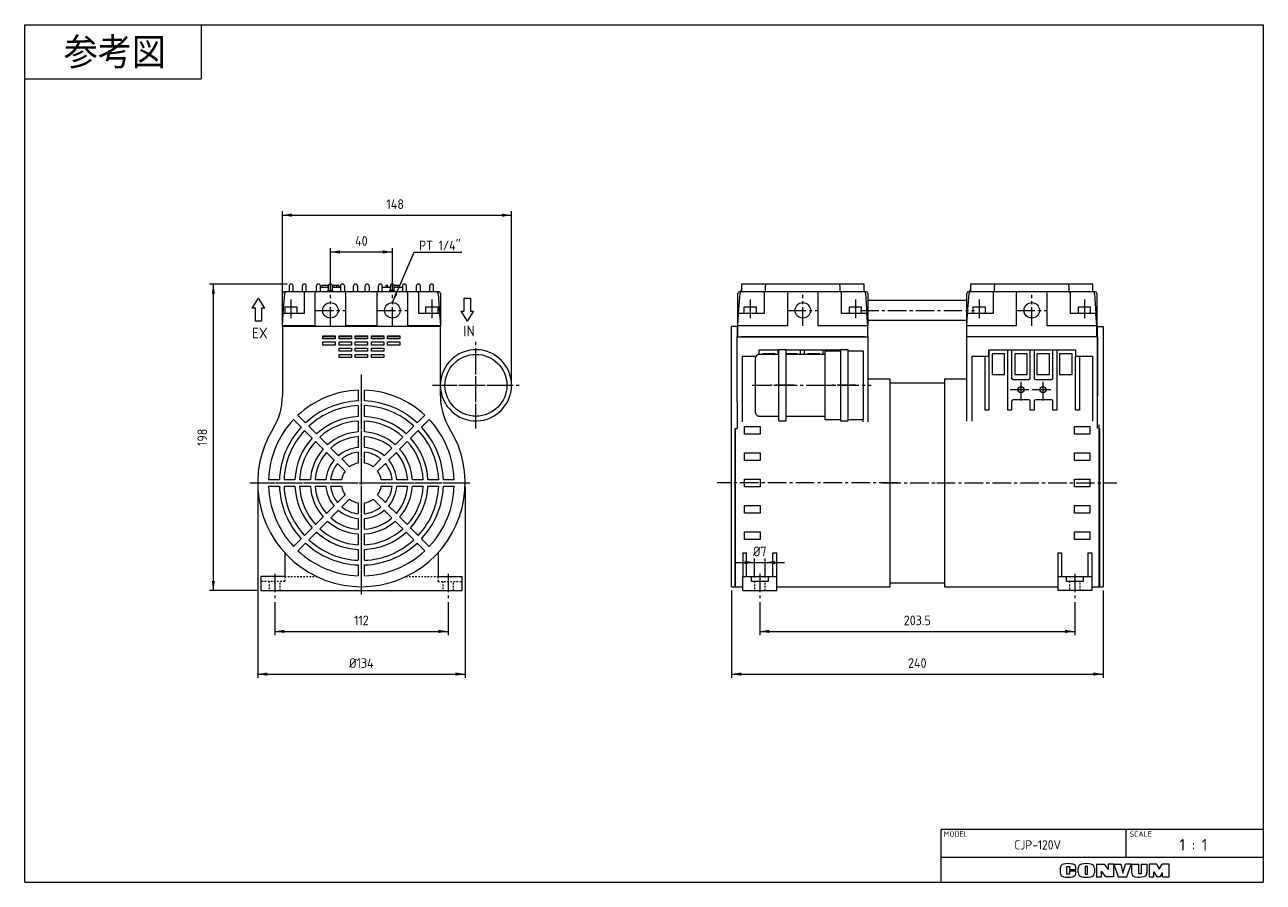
# Model space of a CAD drawing. Header units: inches. Extents: x 18 to 818, y 26 to 580.
import ezdxf
from ezdxf.enums import TextEntityAlignment as Align

# ---------------------------------------------------------------- set-up
doc = ezdxf.new("R2010")
doc.units = ezdxf.units.IN
doc.header["$MEASUREMENT"] = 0
doc.linetypes.add('대시', pattern=[2, 1, -1])
doc.linetypes.add('대시 도트', pattern=[18, 12, -2, 2, -2])
doc.layers.get('0').update_dxf_attribs({"lineweight": 18})
for name, color, linetype, lineweight in [('LY_2', 7, 'Continuous', 18), ('대시 레이어', 6, '대시', 18), ('중심선 레이어', 1, '대시 도트', 18), ('치수 레이어', 3, 'Continuous', 18)]:
    doc.layers.add(name, color=color, linetype=linetype, lineweight=lineweight)
doc.styles.add('MX_NOTE_STANDARD', font='isocp.shx', dxfattribs={"bigfont": 'extfont.shx'})
doc.dimstyles.new('MXDIMSTYLE', dxfattribs={"dimscale": 2.5, "dimtxt": 2.5, "dimasz": 2.5, "dimexe": 1, "dimexo": 1, "dimgap": 1.6, "dimtad": 1, "dimdec": 1, "dimdsep": 46, "dimtxsty": 'MX_NOTE_STANDARD', "dimcen": 2.5, "dimdle": 5, "dimclrd": 1, "dimclre": 1, "dimclrt": 2, "dimadec": 0, "dimazin": 0, "dimtfac": 1, "dimtdec": 4, "dimtmove": 0, "dimatfit": 3, "dimfxl": 0, "dimtolj": 1, "dimarcsym": 0})

# ---------------------------------------------------------------- blocks, each defined once
blk = doc.blocks.new('*X2')
at = {"layer": '치수 레이어', "linetype": 'Continuous'}
for points in [[(140.07, 411.96), (139.03, 405.71), (141.11, 405.71)], [(140.07, 213.96), (139.03, 220.21), (141.11, 220.21)]]:
    blk.add_hatch(color=1, dxfattribs=at).paths.add_polyline_path(points, flags=0)
at = {"layer": '치수 레이어', "color": 1, "linetype": 'Continuous'}
for p, q in [((187.78, 411.96), (137.57, 411.96)), ((140.07, 213.96), (140.07, 411.96)), ((168.2, 213.96), (137.57, 213.96))]:
    blk.add_line(p, q, dxfattribs=at)
at = {"layer": '치수 레이어', "color": 2, "insert": (132.94, 312.96), "char_height": 6.25, "width": 21.4286, "attachment_point": 5, "rotation": 90, "style": 'MX_NOTE_STANDARD'}
blk.add_mtext('198', dxfattribs=at)
blk = doc.blocks.new('*X3')
at = {"layer": '치수 레이어', "linetype": 'Continuous'}
for points in [[(184.7, 456.48), (190.95, 457.52), (190.95, 455.44)], [(332.67, 456.48), (326.42, 457.52), (326.42, 455.44)]]:
    blk.add_hatch(color=1, dxfattribs=at).paths.add_polyline_path(points, flags=0)
at = {"layer": '치수 레이어', "color": 1, "linetype": 'Continuous'}
for p, q in [((184.7, 386.96), (184.7, 458.98)), ((184.7, 456.48), (332.67, 456.48)), ((332.67, 349.06), (332.67, 458.98))]:
    blk.add_line(p, q, dxfattribs=at)
at = {"layer": '치수 레이어', "color": 2, "insert": (257.53, 463.6), "char_height": 6.25, "width": 21.4286, "attachment_point": 5, "style": 'MX_NOTE_STANDARD'}
blk.add_mtext('148', dxfattribs=at)
blk = doc.blocks.new('*X4')
at = {"layer": '치수 레이어', "linetype": 'Continuous'}
for points in [[(215.7, 432.71), (221.95, 433.75), (221.95, 431.67)], [(255.7, 432.71), (249.45, 433.75), (249.45, 431.67)]]:
    blk.add_hatch(color=1, dxfattribs=at).paths.add_polyline_path(points, flags=0)
at = {"layer": '치수 레이어', "color": 1, "linetype": 'Continuous'}
for p, q in [((215.7, 407.46), (215.7, 435.21)), ((215.7, 432.71), (255.7, 432.71)), ((255.7, 407.46), (255.7, 435.21))]:
    blk.add_line(p, q, dxfattribs=at)
at = {"layer": '치수 레이어', "color": 2, "insert": (235.7, 439.83), "char_height": 6.25, "width": 15.1786, "attachment_point": 5, "style": 'MX_NOTE_STANDARD'}
blk.add_mtext('40', dxfattribs=at)
blk = doc.blocks.new('*X5')
at = {"layer": '치수 레이어', "linetype": 'Continuous'}
blk.add_hatch(color=1, dxfattribs=at).paths.add_polyline_path([(-14.1, -32.53), (-12.33, -26.49), (-10.9, -27.11)], flags=0)
at = {"layer": '치수 레이어', "color": 1, "linetype": 'Continuous'}
blk.add_line((-14.1, -32.53), (0, 0), dxfattribs=at)
at = {"layer": '치수 레이어', "color": 1}
for q in [(0, 0), (30.8, 0), (0, 0)]:
    blk.add_line((0, 0), q, dxfattribs=at)
at = {"layer": '치수 레이어', "color": 2, "insert": (3.12, 1.25), "char_height": 6.25, "width": 55.3571, "attachment_point": 7, "style": 'MX_NOTE_STANDARD'}
blk.add_mtext('PT 1/4"', dxfattribs=at)
blk = doc.blocks.new('*X6')
at = {"layer": '치수 레이어', "linetype": 'Continuous'}
for points in [[(179.7, 187.55), (185.95, 188.59), (185.95, 186.51)], [(291.7, 187.55), (285.45, 188.59), (285.45, 186.51)]]:
    blk.add_hatch(color=1, dxfattribs=at).paths.add_polyline_path(points, flags=0)
at = {"layer": '치수 레이어', "color": 1, "linetype": 'Continuous'}
for p, q in [((179.7, 206.46), (179.7, 185.05)), ((291.7, 206.46), (291.7, 185.05)), ((179.7, 187.55), (291.7, 187.55))]:
    blk.add_line(p, q, dxfattribs=at)
at = {"layer": '치수 레이어', "color": 2, "insert": (235.7, 194.68), "char_height": 6.25, "width": 18.75, "attachment_point": 5, "style": 'MX_NOTE_STANDARD'}
blk.add_mtext('112', dxfattribs=at)
blk = doc.blocks.new('*X7')
at = {"layer": '치수 레이어', "linetype": 'Continuous'}
for points in [[(168.7, 159.98), (174.95, 161.02), (174.95, 158.94)], [(302.7, 159.98), (296.45, 161.02), (296.45, 158.94)]]:
    blk.add_hatch(color=1, dxfattribs=at).paths.add_polyline_path(points, flags=0)
at = {"layer": '치수 레이어', "color": 1, "linetype": 'Continuous'}
for p, q in [((168.7, 280.96), (168.7, 157.48)), ((302.7, 280.96), (302.7, 157.48)), ((168.7, 159.98), (302.7, 159.98))]:
    blk.add_line(p, q, dxfattribs=at)
at = {"layer": '치수 레이어', "color": 2, "insert": (235.7, 167.11), "char_height": 6.25, "width": 33.0357, "attachment_point": 5, "style": 'MX_NOTE_STANDARD'}
blk.add_mtext('%%C134', dxfattribs=at)
blk = doc.blocks.new('*X8')
at = {"layer": '치수 레이어', "linetype": 'Continuous'}
for points in [[(493.04, 187.55), (499.29, 188.59), (499.29, 186.51)], [(696.54, 187.55), (690.29, 188.59), (690.29, 186.51)]]:
    blk.add_hatch(color=1, dxfattribs=at).paths.add_polyline_path(points, flags=0)
at = {"layer": '치수 레이어', "color": 1, "linetype": 'Continuous'}
for p, q in [((493.04, 206.46), (493.04, 185.05)), ((696.54, 206.46), (696.54, 185.05)), ((493.04, 187.55), (696.54, 187.55))]:
    blk.add_line(p, q, dxfattribs=at)
at = {"layer": '치수 레이어', "color": 2, "insert": (594.79, 194.68), "char_height": 6.25, "width": 33.9286, "attachment_point": 5, "style": 'MX_NOTE_STANDARD'}
blk.add_mtext('203.5', dxfattribs=at)
blk = doc.blocks.new('*X9')
at = {"layer": '치수 레이어', "linetype": 'Continuous'}
for points in [[(474.79, 159.98), (481.04, 161.02), (481.04, 158.94)], [(714.79, 159.98), (708.54, 161.02), (708.54, 158.94)]]:
    blk.add_hatch(color=1, dxfattribs=at).paths.add_polyline_path(points, flags=0)
at = {"layer": '치수 레이어', "color": 1, "linetype": 'Continuous'}
for p, q in [((474.79, 213.96), (474.79, 157.48)), ((714.79, 213.96), (714.79, 157.48)), ((474.79, 159.98), (714.79, 159.98))]:
    blk.add_line(p, q, dxfattribs=at)
at = {"layer": '치수 레이어', "color": 2, "insert": (594.79, 167.11), "char_height": 6.25, "width": 24.1071, "attachment_point": 5, "style": 'MX_NOTE_STANDARD'}
blk.add_mtext('240', dxfattribs=at)
blk = doc.blocks.new('*X10')
at = {"layer": '치수 레이어', "linetype": 'Continuous'}
for points in [[(489.54, 232.13), (483.29, 233.17), (483.29, 231.09)], [(496.54, 232.13), (502.79, 233.17), (502.79, 231.09)]]:
    blk.add_hatch(color=1, dxfattribs=at).paths.add_polyline_path(points, flags=0)
at = {"layer": '치수 레이어', "color": 1, "linetype": 'Continuous'}
for p, q in [((477.04, 232.13), (509.04, 232.13)), ((489.54, 222.36), (489.54, 234.63)), ((496.54, 222.36), (496.54, 234.63))]:
    blk.add_line(p, q, dxfattribs=at)
at = {"layer": '치수 레이어', "color": 2, "insert": (493.04, 239.25), "char_height": 6.25, "width": 18.75, "attachment_point": 5, "style": 'MX_NOTE_STANDARD'}
blk.add_mtext('%%C7', dxfattribs=at)

msp = doc.modelspace()

# ---------------------------------------------------------------- linework, layer by layer
for p, q in [((189.08, 410.76), (189.08, 406.96)), ((190.28, 411.96), (190.38, 411.96)), ((191.58, 406.96), (191.58, 410.76)), ((197.59, 406.96), (197.59, 410.76)), ((198.89, 411.96), (198.79, 411.96)), ((200.09, 406.96), (200.09, 410.76)), ((206.7, 406.96), (206.7, 410.76)), ((208, 411.96), (207.9, 411.96)), ((209.2, 406.96), (209.2, 410.76)), ((209.2, 409.96), (214.45, 409.96)), ((214.16, 410.96), (210.17, 410.96)), ((210.17, 410.96), (210.17, 409.96)), ((214.16, 409.96), (214.16, 410.96)), ((214.45, 407.96), (214.45, 410.76)), ((215.65, 411.96), (215.75, 411.96)), ((218.15, 410.96), (216.93, 410.96)), ((216.95, 407.96), (216.95, 410.76)), ((216.95, 409.96), (222.2, 409.96)), ((218.15, 409.96), (218.15, 410.96)), ((219.86, 410.96), (218.15, 410.96)), ((219.86, 409.96), (219.86, 410.96)), ((221.43, 410.96), (219.86, 410.96)), ((221.43, 409.96), (221.43, 410.96)), ((222.2, 410.76), (222.2, 406.96)), ((223.4, 411.96), (223.5, 411.96)), ((224.7, 410.76), (224.7, 406.96)), ((230.7, 406.96), (230.7, 410.76)), ((232, 411.96), (231.9, 411.96)), ((233.2, 410.76), (233.2, 406.96)), ((238.2, 406.96), (238.2, 410.76)), ((239.5, 411.96), (239.4, 411.96)), ((240.7, 410.76), (240.7, 406.96)), ((246.7, 406.96), (246.7, 410.76)), ((248, 411.96), (247.9, 411.96)), ((249.2, 406.96), (249.2, 410.76)), ((249.2, 409.96), (254.45, 409.96)), ((251.39, 410.96), (251.39, 409.96)), ((252.72, 410.96), (251.39, 410.96)), ((252.72, 409.96), (252.72, 410.96)), ((254.43, 410.96), (254.43, 409.96)), ((254.46, 410.96), (254.43, 410.96)), ((254.45, 407.96), (254.45, 410.76)), ((255.65, 411.96), (255.75, 411.96)), ((259.11, 410.96), (256.93, 410.96)), ((256.95, 407.96), (256.95, 410.76)), ((256.95, 409.96), (262.2, 409.96)), ((259.11, 409.96), (259.11, 410.96)), ((260.32, 410.96), (259.11, 410.96)), ((260.32, 409.96), (260.32, 410.96)), ((262.2, 410.76), (262.2, 406.96)), ((263.4, 411.96), (263.5, 411.96)), ((264.7, 410.76), (264.7, 406.96)), ((271.3, 406.96), (271.3, 410.76)), ((272.6, 411.96), (272.5, 411.96)), ((273.8, 406.96), (273.8, 410.76)), ((279.81, 406.96), (279.81, 410.76)), ((281.11, 411.96), (281.01, 411.96)), ((282.31, 406.96), (282.31, 410.76)), ((481.31, 411.96), (481.31, 410.76)), ((496.84, 411.96), (481.31, 411.96)), ((481.31, 410.76), (481.31, 406.96)), ((496.84, 411.96), (496.84, 410.76)), ((544.84, 411.96), (496.84, 411.96)), ((496.84, 406.96), (496.84, 410.76)), ((544.84, 410.76), (544.84, 411.96)), ((560.37, 411.96), (544.84, 411.96)), ((544.84, 410.76), (544.84, 406.96)), ((560.37, 410.76), (560.37, 411.96)), ((560.37, 406.96), (560.37, 410.76)), ((629.21, 411.96), (629.21, 410.76)), ((644.74, 411.96), (629.21, 411.96)), ((629.21, 410.76), (629.21, 406.96)), ((644.74, 411.96), (644.74, 410.76)), ((692.74, 411.96), (644.74, 411.96)), ((644.74, 406.96), (644.74, 410.76)), ((692.74, 410.76), (692.74, 411.96)), ((708.27, 411.96), (692.74, 411.96)), ((692.74, 410.76), (692.74, 406.96)), ((708.27, 410.76), (708.27, 411.96)), ((708.27, 406.96), (708.27, 410.76)), ((184.7, 384.96), (184.7, 405.96)), ((185.25, 392.96), (186.16, 405.96)), ((187.17, 406.96), (185.7, 406.96)), ((186.17, 406.03), (186.16, 405.96)), ((189.08, 406.96), (187.17, 406.96)), ((191.58, 406.96), (189.08, 406.96)), ((193.7, 406.96), (191.58, 406.96)), ((199.7, 406.96), (193.7, 406.96)), ((198.7, 405.96), (198.7, 392.96)), ((206.7, 406.96), (199.7, 406.96)), ((205.7, 405.96), (205.7, 384.96)), ((224.7, 406.96), (206.7, 406.96)), ((214.25, 406.96), (214.25, 407.96)), ((214.25, 407.96), (215.75, 407.96)), ((215.75, 406.96), (215.75, 407.96)), ((215.75, 407.96), (217.25, 407.96)), ((217.25, 406.96), (217.25, 407.96)), ((230.7, 406.96), (224.7, 406.96)), ((225.7, 384.96), (225.7, 405.96)), ((233.2, 406.96), (230.7, 406.96)), ((238.2, 406.96), (233.2, 406.96)), ((240.7, 406.96), (238.2, 406.96)), ((246.7, 406.96), (240.7, 406.96)), ((245.7, 405.96), (245.7, 384.96)), ((264.7, 406.96), (246.7, 406.96)), ((254.15, 406.96), (254.15, 407.96)), ((254.15, 407.96), (254.65, 407.96)), ((254.65, 406.96), (254.65, 407.96)), ((254.65, 407.96), (256.65, 407.96)), ((256.65, 407.96), (256.65, 406.96)), ((256.65, 407.96), (257.15, 407.96)), ((257.15, 406.96), (257.15, 407.96)), ((271.7, 406.96), (264.7, 406.96)), ((265.7, 384.96), (265.7, 405.96)), ((277.7, 406.96), (271.7, 406.96)), ((272.7, 392.96), (272.7, 405.96)), ((279.81, 406.96), (277.7, 406.96)), ((282.31, 406.96), (279.81, 406.96)), ((284.22, 406.96), (282.31, 406.96)), ((285.7, 406.96), (284.22, 406.96)), ((285.23, 405.96), (285.22, 406.03)), ((285.23, 405.96), (286.14, 392.96)), ((286.7, 405.96), (286.7, 384.96)), ((478.84, 384.96), (478.84, 405.96)), ((479.4, 392.96), (480.31, 405.96)), ((481.31, 406.96), (479.84, 406.96)), ((480.31, 406.03), (480.31, 405.96)), ((480.8, 407.96), (480.8, 406.96)), ((480.8, 407.96), (481.31, 407.96)), ((490.84, 406.96), (481.31, 406.96)), ((496.84, 406.96), (490.84, 406.96)), ((495.84, 405.96), (495.84, 392.96)), ((511.84, 406.96), (496.84, 406.96)), ((510.84, 405.96), (510.84, 384.96)), ((529.84, 406.96), (511.84, 406.96)), ((544.84, 406.96), (529.84, 406.96)), ((530.84, 384.96), (530.84, 405.96)), ((550.84, 406.96), (544.84, 406.96)), ((545.84, 392.96), (545.84, 405.96)), ((560.37, 406.96), (550.84, 406.96)), ((561.84, 406.96), (560.37, 406.96)), ((561.37, 405.96), (561.36, 406.03)), ((561.37, 405.96), (562.28, 392.96)), ((562.84, 405.96), (562.84, 384.96)), ((626.74, 401.31), (562.84, 401.31)), ((626.74, 384.96), (626.74, 405.96)), ((627.3, 392.96), (628.21, 405.96)), ((629.21, 406.96), (627.74, 406.96)), ((628.21, 406.03), (628.21, 405.96)), ((628.7, 407.96), (628.7, 406.96)), ((628.7, 407.96), (629.21, 407.96)), ((638.74, 406.96), (629.21, 406.96)), ((644.74, 406.96), (638.74, 406.96)), ((643.74, 405.96), (643.74, 392.96)), ((659.74, 406.96), (644.74, 406.96)), ((658.74, 405.96), (658.74, 384.96)), ((677.74, 406.96), (659.74, 406.96)), ((692.74, 406.96), (677.74, 406.96)), ((678.74, 384.96), (678.74, 405.96)), ((698.74, 406.96), (692.74, 406.96)), ((693.74, 392.96), (693.74, 405.96)), ((708.27, 406.96), (698.74, 406.96)), ((709.74, 406.96), (708.27, 406.96)), ((709.27, 405.96), (709.26, 406.03)), ((709.27, 405.96), (710.18, 392.96)), ((710.74, 405.96), (710.74, 384.96)), ((184.7, 384.96), (185.25, 392.96)), ((186.7, 392.96), (185.25, 392.96)), ((186.2, 396.96), (186.2, 392.96)), ((194.2, 396.96), (186.2, 396.96)), ((198.7, 392.96), (186.7, 392.96)), ((194.2, 392.96), (194.2, 396.96)), ((284.7, 392.96), (272.7, 392.96)), ((277.2, 396.96), (277.2, 392.96)), ((285.2, 396.96), (277.2, 396.96)), ((286.14, 392.96), (284.7, 392.96)), ((285.2, 392.96), (285.2, 396.96)), ((286.14, 392.96), (286.7, 384.96)), ((478.84, 384.96), (479.4, 392.96)), ((480.84, 392.96), (479.4, 392.96)), ((495.84, 392.96), (480.84, 392.96)), ((482.84, 396.96), (482.84, 392.96)), ((490.84, 396.96), (482.84, 396.96)), ((490.84, 392.96), (490.84, 396.96)), ((560.84, 392.96), (545.84, 392.96)), ((550.84, 396.96), (550.84, 392.96)), ((558.84, 396.96), (550.84, 396.96)), ((558.84, 392.96), (558.84, 396.96)), ((562.28, 392.96), (560.84, 392.96)), ((562.84, 384.96), (562.28, 392.96)), ((626.74, 384.96), (627.3, 392.96)), ((628.74, 392.96), (627.3, 392.96)), ((643.74, 392.96), (628.74, 392.96)), ((630.74, 396.96), (630.74, 392.96)), ((638.74, 396.96), (630.74, 396.96)), ((638.74, 392.96), (638.74, 396.96)), ((708.74, 392.96), (693.74, 392.96)), ((698.74, 396.96), (698.74, 392.96)), ((706.74, 396.96), (698.74, 396.96)), ((706.74, 392.96), (706.74, 396.96)), ((710.18, 392.96), (708.74, 392.96)), ((710.74, 384.96), (710.18, 392.96)), ((186.7, 384.96), (184.7, 384.96)), ((184.7, 384.46), (184.7, 384.96)), ((184.7, 384.46), (184.7, 339.75)), ((286.7, 384.46), (184.7, 384.46)), ((205.7, 384.96), (186.7, 384.96)), ((245.7, 384.96), (225.7, 384.96)), ((284.7, 384.96), (265.7, 384.96)), ((286.7, 384.96), (284.7, 384.96)), ((286.7, 339.75), (286.7, 384.46)), ((478.44, 384.46), (474.79, 384.46)), ((474.79, 339.75), (474.79, 384.46)), ((478.44, 384.46), (478.44, 377.96)), ((478.84, 377.96), (478.84, 384.96)), ((480.84, 384.96), (478.84, 384.96)), ((510.84, 384.96), (480.84, 384.96)), ((560.84, 384.96), (530.84, 384.96)), ((562.84, 384.96), (560.84, 384.96)), ((562.84, 388.61), (626.74, 388.61)), ((562.84, 377.96), (562.84, 384.96)), ((628.74, 384.96), (626.74, 384.96)), ((626.74, 377.96), (626.74, 384.96)), ((658.74, 384.96), (628.74, 384.96)), ((708.74, 384.96), (678.74, 384.96)), ((710.74, 384.96), (708.74, 384.96)), ((710.74, 377.96), (710.74, 384.96)), ((711.14, 384.46), (714.79, 384.46)), ((711.14, 377.96), (711.14, 384.46)), ((714.79, 384.46), (714.79, 339.75)), ((210.84, 378.56), (218.84, 378.56)), ((210.84, 376.56), (210.84, 378.56)), ((218.84, 377.96), (210.84, 377.96)), ((218.84, 376.56), (210.84, 376.56)), ((218.84, 378.56), (218.84, 376.56)), ((221.27, 378.56), (229.27, 378.56)), ((221.27, 376.56), (221.27, 378.56)), ((229.27, 377.96), (221.27, 377.96)), ((229.27, 376.56), (221.27, 376.56)), ((229.27, 378.56), (229.27, 376.56)), ((231.7, 376.56), (231.7, 378.56)), ((231.7, 378.56), (239.7, 378.56)), ((239.7, 377.96), (231.7, 377.96)), ((239.7, 376.56), (231.7, 376.56)), ((239.7, 378.56), (239.7, 376.56)), ((242.12, 378.56), (250.12, 378.56)), ((242.12, 376.56), (242.12, 378.56)), ((250.12, 377.96), (242.12, 377.96)), ((250.12, 376.56), (242.12, 376.56)), ((250.12, 378.56), (250.12, 376.56)), ((252.55, 378.56), (260.55, 378.56)), ((252.55, 376.56), (252.55, 378.56)), ((260.55, 377.96), (252.55, 377.96)), ((260.55, 376.56), (252.55, 376.56)), ((260.55, 378.56), (260.55, 376.56)), ((478.44, 377.96), (480.84, 377.96)), ((478.44, 336.09), (478.44, 377.96)), ((480.84, 377.96), (560.84, 377.96)), ((560.84, 377.96), (480.84, 377.96)), ((560.84, 377.96), (562.84, 377.96)), ((562.84, 377.96), (562.84, 331.89)), ((628.74, 377.96), (626.74, 377.96)), ((626.74, 332.35), (626.74, 377.96)), ((708.74, 377.96), (628.74, 377.96)), ((708.74, 377.96), (628.74, 377.96)), ((711.14, 377.96), (708.74, 377.96)), ((711.14, 377.96), (711.14, 339.75)), ((711.14, 339.75), (711.14, 377.96)), ((210.84, 374.56), (218.84, 374.56)), ((210.84, 372.56), (210.84, 374.56)), ((218.84, 372.56), (210.84, 372.56)), ((218.84, 374.56), (218.84, 372.56)), ((221.27, 374.56), (229.27, 374.56)), ((221.27, 372.56), (221.27, 374.56)), ((229.27, 372.56), (221.27, 372.56)), ((221.27, 370.56), (229.27, 370.56)), ((221.27, 368.56), (221.27, 370.56)), ((229.27, 368.56), (221.27, 368.56)), ((229.27, 374.56), (229.27, 372.56)), ((229.27, 370.56), (229.27, 368.56)), ((231.7, 374.56), (239.7, 374.56)), ((231.7, 372.56), (231.7, 374.56)), ((239.7, 372.56), (231.7, 372.56)), ((231.7, 370.56), (239.7, 370.56)), ((231.7, 368.56), (231.7, 370.56)), ((239.7, 368.56), (231.7, 368.56)), ((239.7, 374.56), (239.7, 372.56)), ((239.7, 370.56), (239.7, 368.56)), ((242.12, 374.56), (250.12, 374.56)), ((242.12, 372.56), (242.12, 374.56)), ((250.12, 372.56), (242.12, 372.56)), ((242.12, 370.56), (250.12, 370.56)), ((242.12, 368.56), (242.12, 370.56)), ((250.12, 368.56), (242.12, 368.56)), ((250.12, 374.56), (250.12, 372.56)), ((250.12, 370.56), (250.12, 368.56)), ((252.55, 374.56), (260.55, 374.56)), ((252.55, 372.56), (252.55, 374.56)), ((260.55, 372.56), (252.55, 372.56)), ((260.55, 374.56), (260.55, 372.56)), ((492.64, 369.56), (505.09, 369.56)), ((492.64, 366.52), (492.64, 369.56)), ((504.69, 369.56), (504.69, 366.56)), ((510.09, 369.56), (505.09, 369.56)), ((505.09, 369.56), (505.09, 346.56)), ((510.09, 346.56), (510.09, 369.56)), ((510.09, 369.56), (545.09, 369.56)), ((519.29, 366.56), (519.29, 369.56)), ((521.79, 369.56), (521.79, 366.56)), ((533.89, 366.56), (533.89, 369.56)), ((545.09, 368.56), (535.09, 368.56)), ((535.09, 368.56), (535.09, 324.56)), ((536.39, 369.56), (536.39, 368.56)), ((550.09, 369.56), (545.09, 369.56)), ((545.09, 369.56), (545.09, 346.56)), ((550.09, 346.56), (550.09, 369.56)), ((560.09, 368.56), (550.09, 368.56)), ((560.09, 324.56), (560.09, 368.56)), ((640.94, 369.56), (696.94, 369.56)), ((640.94, 365.46), (640.94, 369.56)), ((641.09, 369.56), (641.09, 330.58)), ((653.19, 330.58), (653.19, 369.56)), ((655.69, 369.56), (655.69, 351.26)), ((667.79, 351.26), (667.79, 369.56)), ((670.29, 369.56), (670.29, 351.26)), ((682.39, 351.26), (682.39, 369.56)), ((684.89, 369.56), (684.89, 330.58)), ((696.94, 369.56), (696.94, 365.46)), ((221.27, 366.56), (229.27, 366.56)), ((221.27, 364.56), (221.27, 366.56)), ((229.27, 364.56), (221.27, 364.56)), ((229.27, 366.56), (229.27, 364.56)), ((231.7, 366.56), (239.7, 366.56)), ((231.7, 364.56), (231.7, 366.56)), ((239.7, 364.56), (231.7, 364.56)), ((239.7, 366.56), (239.7, 364.56)), ((242.12, 366.56), (250.12, 366.56)), ((242.12, 364.56), (242.12, 366.56)), ((250.12, 364.56), (242.12, 364.56)), ((250.12, 366.56), (250.12, 364.56)), ((481.64, 365.46), (490.83, 365.46)), ((481.64, 365.46), (481.64, 331.89)), ((490.09, 365.46), (490.09, 363.56)), ((490.09, 363.56), (490.09, 346.56)), ((505.09, 366.56), (493.09, 366.56)), ((502.89, 366.89), (494.79, 366.89)), ((494.79, 366.89), (494.79, 366.56)), ((502.89, 366.56), (502.89, 366.89)), ((517.49, 366.89), (510.09, 366.89)), ((535.09, 366.56), (510.09, 366.56)), ((517.49, 366.56), (517.49, 366.89)), ((531.89, 366.89), (523.79, 366.89)), ((523.79, 366.89), (523.79, 366.56)), ((531.89, 366.56), (531.89, 366.89)), ((629.94, 365.46), (640.94, 365.46)), ((629.94, 365.46), (629.94, 332.35)), ((638.59, 330.58), (638.59, 365.46)), ((651.19, 366.89), (643.09, 366.89)), ((643.09, 366.89), (643.09, 353.56)), ((651.19, 353.56), (651.19, 366.89)), ((665.79, 366.89), (657.69, 366.89)), ((657.69, 366.89), (657.69, 353.56)), ((665.79, 353.56), (665.79, 366.89)), ((680.19, 366.89), (672.09, 366.89)), ((672.09, 366.89), (672.09, 353.56)), ((680.19, 353.56), (680.19, 366.89)), ((694.79, 366.89), (686.69, 366.89)), ((686.69, 366.89), (686.69, 353.56)), ((694.79, 353.56), (694.79, 366.89)), ((696.94, 365.46), (707.94, 365.46)), ((696.99, 330.58), (696.99, 365.46)), ((699.49, 365.46), (699.49, 330.58)), ((707.94, 365.46), (707.94, 332.35)), ((643.09, 353.56), (651.19, 353.56)), ((657.69, 353.56), (665.79, 353.56)), ((672.09, 353.56), (680.19, 353.56)), ((686.69, 353.56), (694.79, 353.56)), ((490.09, 346.56), (490.09, 329.56)), ((505.09, 346.56), (505.09, 323.56)), ((510.09, 323.56), (510.09, 346.56)), ((545.09, 346.56), (545.09, 323.56)), ((550.09, 323.56), (550.09, 346.56)), ((577.24, 350.46), (562.84, 350.46)), ((577.24, 283.46), (577.24, 350.46)), ((612.34, 347.96), (577.24, 347.96)), ((626.74, 350.46), (612.34, 350.46)), ((612.34, 350.46), (612.34, 216.46)), ((656.69, 350.26), (666.79, 350.26)), ((671.29, 350.26), (681.39, 350.26)), ((233.7, 343.43), (233.7, 336.42)), ((237.7, 336.42), (237.7, 343.43)), ((474.79, 318.7), (474.79, 339.75)), ((478.44, 336.09), (478.44, 318.7)), ((655.69, 336.26), (655.69, 330.58)), ((666.79, 337.26), (656.69, 337.26)), ((667.79, 330.58), (667.79, 336.26)), ((670.29, 336.26), (670.29, 330.58)), ((681.39, 337.26), (671.29, 337.26)), ((682.39, 330.58), (682.39, 336.26)), ((711.14, 320.99), (711.14, 339.75)), ((714.79, 339.75), (714.79, 318.7)), ((233.7, 333.42), (233.7, 326.41)), ((237.7, 326.41), (237.7, 333.42)), ((481.64, 331.89), (481.64, 323.03)), ((562.84, 331.89), (562.84, 323.03)), ((626.74, 323.41), (626.74, 332.35)), ((629.94, 332.35), (629.94, 323.41)), ((641.09, 330.58), (638.59, 330.58)), ((655.69, 330.58), (653.19, 330.58)), ((670.29, 330.58), (667.79, 330.58)), ((684.89, 330.58), (682.39, 330.58)), ((699.49, 330.58), (696.99, 330.58)), ((707.94, 332.35), (707.94, 323.41)), ((191.88, 324.45), (196.83, 319.5)), ((199.66, 322.32), (194.71, 327.28)), ((206.74, 315.25), (201.78, 320.2)), ((233.7, 323.41), (233.7, 316.4)), ((237.7, 316.4), (237.7, 323.41)), ((269.61, 320.2), (264.65, 315.25)), ((276.68, 327.28), (271.73, 322.32)), ((274.56, 319.5), (279.51, 324.45)), ((493.09, 326.56), (505.09, 326.56)), ((505.09, 323.56), (510.09, 323.56)), ((510.09, 326.56), (535.09, 326.56)), ((535.09, 324.56), (545.09, 324.56)), ((545.09, 323.56), (550.09, 323.56)), ((550.09, 324.56), (560.09, 324.56)), ((559.64, 324.56), (559.64, 323.03)), ((711.14, 318.7), (711.14, 320.99)), ((712.34, 216.46), (712.34, 320.99)), ((198.95, 317.37), (203.91, 312.42)), ((213.82, 308.17), (208.86, 313.12)), ((233.7, 313.39), (233.7, 306.37)), ((237.7, 306.37), (237.7, 313.39)), ((262.53, 313.12), (257.57, 308.17)), ((267.48, 312.42), (272.44, 317.37)), ((474.79, 216.46), (474.79, 318.7)), ((477.04, 216.46), (477.04, 318.7)), ((477.04, 318.7), (477.24, 318.7)), ((477.24, 318.7), (478.44, 318.7)), ((477.24, 318.7), (477.24, 283.46)), ((483.24, 319.96), (493.24, 319.96)), ((483.24, 314.96), (483.24, 319.96)), ((493.24, 314.96), (483.24, 314.96)), ((493.24, 319.96), (493.24, 314.96)), ((696.34, 314.96), (696.34, 319.96)), ((696.34, 319.96), (706.34, 319.96)), ((706.34, 314.96), (696.34, 314.96)), ((706.34, 319.96), (706.34, 314.96)), ((712.34, 318.7), (712.54, 318.7)), ((712.54, 318.7), (712.54, 216.46)), ((714.79, 318.7), (714.79, 216.46)), ((206.03, 310.3), (210.99, 305.34)), ((220.91, 301.08), (215.94, 306.04)), ((255.45, 306.04), (250.48, 301.08)), ((260.4, 305.34), (265.36, 310.3)), ((213.11, 303.21), (218.08, 298.25)), ((220.21, 296.12), (225.2, 291.13)), ((228.03, 293.96), (223.04, 298.95)), ((233.7, 303.36), (233.7, 296.31)), ((237.7, 296.31), (237.7, 303.36)), ((248.35, 298.95), (243.36, 293.96)), ((246.19, 291.13), (251.18, 296.12)), ((253.31, 298.25), (258.28, 303.21)), ((483.24, 297.96), (483.24, 302.96)), ((483.24, 302.96), (493.24, 302.96)), ((493.24, 297.96), (483.24, 297.96)), ((493.24, 302.96), (493.24, 297.96)), ((696.34, 302.96), (706.34, 302.96)), ((696.34, 297.96), (696.34, 302.96)), ((706.34, 297.96), (696.34, 297.96)), ((706.34, 302.96), (706.34, 297.96)), ((182.73, 285.46), (175.73, 285.46)), ((175.73, 281.46), (182.73, 281.46)), ((192.74, 285.46), (185.74, 285.46)), ((185.74, 281.46), (192.74, 281.46)), ((202.76, 285.46), (195.75, 285.46)), ((195.75, 281.46), (202.76, 281.46)), ((212.78, 285.46), (205.76, 285.46)), ((205.76, 281.46), (212.78, 281.46)), ((222.85, 285.46), (215.8, 285.46)), ((215.8, 281.46), (222.85, 281.46)), ((255.59, 285.46), (248.54, 285.46)), ((248.54, 281.46), (255.59, 281.46)), ((265.63, 285.46), (258.61, 285.46)), ((258.61, 281.46), (265.63, 281.46)), ((275.64, 285.46), (268.63, 285.46)), ((268.63, 281.46), (275.64, 281.46)), ((285.66, 285.46), (278.65, 285.46)), ((278.65, 281.46), (285.66, 281.46)), ((295.66, 285.46), (288.66, 285.46)), ((288.66, 281.46), (295.66, 281.46)), ((477.24, 283.46), (477.24, 216.46)), ((483.24, 280.96), (483.24, 285.96)), ((483.24, 285.96), (493.24, 285.96)), ((493.24, 280.96), (483.24, 280.96)), ((493.24, 285.96), (493.24, 280.96)), ((577.24, 216.46), (577.24, 283.46)), ((696.34, 285.96), (706.34, 285.96)), ((696.34, 280.96), (696.34, 285.96)), ((706.34, 280.96), (696.34, 280.96)), ((706.34, 285.96), (706.34, 280.96)), ((225.2, 275.79), (220.21, 270.8)), ((223.04, 267.98), (228.03, 272.96)), ((243.36, 272.96), (248.35, 267.98)), ((251.18, 270.8), (246.19, 275.79)), ((218.08, 268.67), (213.11, 263.71)), ((215.94, 260.88), (220.91, 265.84)), ((233.7, 270.62), (233.7, 263.56)), ((237.7, 263.56), (237.7, 270.62)), ((250.48, 265.84), (255.45, 260.88)), ((258.28, 263.71), (253.31, 268.67)), ((483.24, 268.96), (493.24, 268.96)), ((483.24, 263.96), (483.24, 268.96)), ((493.24, 268.96), (493.24, 263.96)), ((696.34, 268.96), (706.34, 268.96)), ((696.34, 263.96), (696.34, 268.96)), ((706.34, 268.96), (706.34, 263.96)), ((210.99, 261.58), (206.03, 256.63)), ((208.86, 253.8), (213.82, 258.75)), ((233.7, 260.55), (233.7, 253.53)), ((237.7, 253.53), (237.7, 260.55)), ((257.57, 258.75), (262.53, 253.8)), ((265.36, 256.63), (260.4, 261.58)), ((493.24, 263.96), (483.24, 263.96)), ((706.34, 263.96), (696.34, 263.96)), ((203.91, 254.5), (198.95, 249.55)), ((201.78, 246.72), (206.74, 251.67)), ((233.7, 250.52), (233.7, 243.51)), ((237.7, 243.51), (237.7, 250.52)), ((264.65, 251.67), (269.61, 246.72)), ((272.44, 249.55), (267.48, 254.5)), ((483.24, 246.96), (483.24, 251.96)), ((483.24, 251.96), (493.24, 251.96)), ((493.24, 251.96), (493.24, 246.96)), ((696.34, 251.96), (706.34, 251.96)), ((696.34, 246.96), (696.34, 251.96)), ((706.34, 251.96), (706.34, 246.96)), ((196.83, 247.43), (191.88, 242.47)), ((194.71, 239.64), (199.66, 244.6)), ((233.7, 240.51), (233.7, 233.5)), ((237.7, 233.5), (237.7, 240.51)), ((271.73, 244.6), (276.68, 239.64)), ((279.51, 242.47), (274.56, 247.43)), ((493.24, 246.96), (483.24, 246.96)), ((706.34, 246.96), (696.34, 246.96)), ((186.2, 238.31), (186.2, 222.96)), ((285.2, 238.31), (285.2, 222.96)), ((482.04, 238.31), (484.54, 238.31)), ((482.04, 238.31), (482.04, 222.96)), ((484.54, 222.96), (484.54, 238.31)), ((501.54, 238.31), (504.04, 238.31)), ((501.54, 222.96), (501.54, 238.31)), ((504.04, 222.96), (504.04, 238.31)), ((685.54, 238.31), (688.04, 238.31)), ((685.54, 238.31), (685.54, 222.96)), ((688.04, 238.31), (688.04, 222.96)), ((705.04, 238.31), (707.54, 238.31)), ((705.04, 238.31), (705.04, 222.96)), ((707.54, 238.31), (707.54, 222.96)), ((233.7, 230.5), (233.7, 223.49)), ((237.7, 223.49), (237.7, 230.5)), ((170.7, 222.96), (170.7, 213.96)), ((186.2, 222.96), (170.7, 222.96)), ((285.2, 222.96), (300.7, 222.96)), ((300.7, 213.96), (300.7, 222.96)), ((474.79, 216.46), (477.04, 216.46)), ((477.24, 216.46), (482.04, 216.46)), ((482.04, 222.96), (487.64, 222.96)), ((482.04, 213.96), (482.04, 222.96)), ((487.64, 219.86), (487.64, 222.96)), ((487.64, 222.96), (498.44, 222.96)), ((498.44, 219.86), (487.64, 219.86)), ((498.44, 222.96), (504.04, 222.96)), ((498.44, 222.96), (498.44, 219.86)), ((504.04, 213.96), (504.04, 222.96)), ((504.04, 216.46), (577.24, 216.46)), ((577.24, 218.96), (612.34, 218.96)), ((612.34, 216.46), (685.54, 216.46)), ((685.54, 222.96), (685.54, 213.96)), ((685.54, 222.96), (691.14, 222.96)), ((691.14, 219.86), (691.14, 222.96)), ((691.14, 222.96), (701.94, 222.96)), ((701.94, 219.86), (691.14, 219.86)), ((701.94, 222.96), (707.54, 222.96)), ((701.94, 222.96), (701.94, 219.86)), ((707.54, 222.96), (707.54, 213.96)), ((707.54, 216.46), (712.34, 216.46)), ((712.54, 216.46), (714.79, 216.46)), ((170.7, 213.96), (300.7, 213.96)), ((482.04, 213.96), (504.04, 213.96)), ((707.54, 213.96), (685.54, 213.96))]:
    msp.add_line(p, q)
for centre, radius in [((215.7, 394.96), 5), ((255.7, 394.96), 5), ((520.84, 394.96), 5), ((668.74, 394.96), 5), ((309.67, 346.56), 20), ((661.85, 343.76), 2), ((676.03, 343.76), 2)]:
    msp.add_circle(centre, radius)
for centre, radius, start, end in [((190.28, 410.76), 1.2, 90, 180), ((190.38, 410.76), 1.2, 0, 90), ((198.79, 410.76), 1.2, 90, 180), ((198.89, 410.76), 1.2, 0, 90), ((207.9, 410.76), 1.2, 90, 180), ((208, 410.76), 1.2, 0, 90), ((215.65, 410.76), 1.2, 90, 180), ((215.75, 410.76), 1.2, 360, 90), ((223.4, 410.76), 1.2, 90, 180), ((223.5, 410.76), 1.2, 0, 90), ((231.9, 410.76), 1.2, 90, 180), ((232, 410.76), 1.2, 0, 90), ((239.4, 410.76), 1.2, 90, 180), ((239.5, 410.76), 1.2, 360, 90), ((247.9, 410.76), 1.2, 90, 180), ((248, 410.76), 1.2, 0, 90), ((255.65, 410.76), 1.2, 90, 180), ((255.75, 410.76), 1.2, 0, 90), ((263.4, 410.76), 1.2, 90, 180), ((263.5, 410.76), 1.2, 0, 90), ((272.5, 410.76), 1.2, 90, 180), ((272.6, 410.76), 1.2, 0, 90), ((281.01, 410.76), 1.2, 90, 180), ((281.11, 410.76), 1.2, 360, 90), ((185.7, 405.96), 1, 90, 180), ((187.17, 405.96), 1, 90, 176), ((199.7, 405.96), 1, 90, 176), ((199.7, 405.96), 1, 176, 180), ((206.7, 405.96), 1, 90, 180), ((224.7, 405.96), 1, 0, 90), ((246.7, 405.96), 1, 90, 180), ((264.7, 405.96), 1, 0, 90), ((271.7, 405.96), 1, 4, 90), ((271.7, 405.96), 1, 360, 4), ((284.22, 405.96), 1, 4, 90), ((285.7, 405.96), 1, 360, 90), ((479.84, 405.96), 1, 90, 180), ((481.31, 405.96), 1, 90, 176), ((496.84, 405.96), 1, 90, 176), ((496.84, 405.96), 1, 176, 180), ((511.84, 405.96), 1, 90, 180), ((529.84, 405.96), 1, 0, 90), ((544.84, 405.96), 1, 4, 90), ((544.84, 405.96), 1, 0, 4), ((560.37, 405.96), 1, 4, 90), ((561.84, 405.96), 1, 0, 90), ((627.74, 405.96), 1, 90, 180), ((629.21, 405.96), 1, 90, 176), ((644.74, 405.96), 1, 90, 176), ((644.74, 405.96), 1, 176, 180), ((659.74, 405.96), 1, 90, 180), ((677.74, 405.96), 1, 0, 90), ((692.74, 405.96), 1, 4, 90), ((692.74, 405.96), 1, 0, 4), ((708.27, 405.96), 1, 4, 90), ((709.74, 405.96), 1, 0, 90), ((309.67, 346.56), 23, 182.85144, 177.14856), ((656.69, 351.26), 1, 180, 270), ((666.79, 351.26), 1, 270, 360), ((671.29, 351.26), 1, 180, 270), ((681.39, 351.26), 1, 270, 360), ((144.7, 339.75), 40, 328.26253, 360), ((235.7, 283.46), 60, 91.91021, 133.08979), ((235.7, 283.46), 53, 92.16262, 132.83738), ((235.7, 283.46), 60, 46.91021, 88.08979), ((235.7, 283.46), 53, 47.16262, 87.83738), ((326.7, 339.75), 40, 180, 211.73747), ((656.69, 336.26), 1, 90, 180), ((666.79, 336.26), 1, 0, 90), ((671.29, 336.26), 1, 90, 180), ((681.39, 336.26), 1, 0, 90), ((235.7, 283.46), 50, 92.29244, 132.70756), ((235.7, 283.46), 50, 47.29244, 87.70756), ((235.7, 283.46), 60, 136.91021, 178.08979), ((235.7, 283.46), 43, 92.66588, 132.33412), ((235.7, 283.46), 40, 92.86598, 132.13402), ((235.7, 283.46), 43, 47.66588, 87.33412), ((235.7, 283.46), 40, 47.86598, 87.13402), ((235.7, 283.46), 60, 1.91021, 43.08979), ((235.7, 283.46), 67, 148.26253, 31.73747), ((235.7, 283.46), 53, 137.16262, 177.83738), ((235.7, 283.46), 50, 137.29244, 177.70756), ((235.7, 283.46), 43, 137.66588, 177.33412), ((235.7, 283.46), 33, 93.4746, 131.5254), ((235.7, 283.46), 30, 93.82255, 131.17745), ((235.7, 283.46), 33, 48.4746, 86.5254), ((235.7, 283.46), 30, 48.82255, 86.17745), ((235.7, 283.46), 43, 2.66588, 42.33412), ((235.7, 283.46), 50, 2.29244, 42.70756), ((235.7, 283.46), 53, 2.16262, 42.83738), ((235.7, 283.46), 40, 137.86598, 177.13402), ((235.7, 283.46), 33, 138.4746, 176.5254), ((235.7, 283.46), 23, 94.98854, 130.01146), ((235.7, 283.46), 23, 49.98854, 85.01146), ((235.7, 283.46), 33, 3.4746, 41.5254), ((235.7, 283.46), 40, 2.86598, 42.13402), ((235.7, 283.46), 30, 138.82255, 176.17745), ((235.7, 283.46), 23, 139.98854, 175.01146), ((235.7, 283.46), 20, 140.73917, 174.26083), ((235.7, 283.46), 20, 95.73917, 129.26083), ((235.7, 283.46), 13, 98.84988, 126.15012), ((235.7, 283.46), 20, 50.73917, 84.26083), ((235.7, 283.46), 13, 53.84988, 81.15012), ((235.7, 283.46), 20, 5.73917, 39.26083), ((235.7, 283.46), 23, 4.98854, 40.01146), ((235.7, 283.46), 30, 3.82255, 41.17745), ((235.7, 283.46), 13, 143.84988, 171.15012), ((235.7, 283.46), 13, 8.84988, 36.15012), ((235.7, 283.46), 60, 181.91021, 223.08979), ((235.7, 283.46), 53, 182.16262, 222.83738), ((235.7, 283.46), 50, 182.29244, 222.70756), ((235.7, 283.46), 43, 182.66588, 222.33412), ((235.7, 283.46), 40, 182.86598, 222.13402), ((235.7, 283.46), 33, 183.4746, 221.5254), ((235.7, 283.46), 30, 183.82255, 221.17745), ((235.7, 283.46), 23, 184.98854, 220.01146), ((235.7, 283.46), 20, 185.73917, 219.26083), ((235.7, 283.46), 13, 188.84988, 216.15012), ((235.7, 283.46), 13, 323.84988, 351.15012), ((235.7, 283.46), 20, 320.73917, 354.26083), ((235.7, 283.46), 23, 319.98854, 355.01146), ((235.7, 283.46), 30, 318.82255, 356.17745), ((235.7, 283.46), 33, 318.4746, 356.5254), ((235.7, 283.46), 40, 317.86598, 357.13402), ((235.7, 283.46), 43, 317.66588, 357.33412), ((235.7, 283.46), 50, 317.29244, 357.70756), ((235.7, 283.46), 53, 317.16262, 357.83738), ((235.7, 283.46), 60, 316.91021, 358.08979), ((235.7, 283.46), 13, 233.84988, 261.15012), ((235.7, 283.46), 13, 278.84988, 306.15012), ((235.7, 283.46), 23, 229.98854, 265.01146), ((235.7, 283.46), 20, 230.73917, 264.26083), ((235.7, 283.46), 20, 275.73917, 309.26083), ((235.7, 283.46), 23, 274.98854, 310.01146), ((235.7, 283.46), 33, 228.4746, 266.5254), ((235.7, 283.46), 30, 228.82255, 266.17745), ((235.7, 283.46), 30, 273.82255, 311.17745), ((235.7, 283.46), 33, 273.4746, 311.5254), ((235.7, 283.46), 43, 227.66588, 267.33412), ((235.7, 283.46), 40, 227.86598, 267.13402), ((235.7, 283.46), 40, 272.86598, 312.13402), ((235.7, 283.46), 43, 272.66588, 312.33412), ((235.7, 283.46), 53, 227.16262, 267.83738), ((235.7, 283.46), 50, 227.29244, 267.70756), ((235.7, 283.46), 50, 272.29244, 312.70756), ((235.7, 283.46), 53, 272.16262, 312.83738), ((235.7, 283.46), 60, 226.91021, 268.08979), ((235.7, 283.46), 60, 271.91021, 313.08979)]:
    msp.add_arc(centre, radius, start, end)
for points, weights in [([(493.09, 366.56), (491.59, 366.56), (490.09, 365.56), (490.09, 363.56)], [1, 0.666666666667, 0.5, 0.5]), ([(490.09, 329.56), (490.09, 327.56), (491.59, 326.56), (493.09, 326.56)], [0.5, 0.5, 0.666666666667, 1])]:
    msp.add_rational_spline(points, weights, degree=3)
at = {"layer": 'LY_2', "color": 241, "linetype": 'Continuous'}
for p, q in [((18.25, 579.5), (818.25, 579.5)), ((18.25, 25.5), (18.25, 579.5)), ((818.25, 579.5), (818.25, 25.5))]:
    msp.add_line(p, q, dxfattribs=at)
at = {"layer": 'LY_2', "color": 150, "linetype": 'Continuous'}
for p in [(132.25, 579.5), (18.25, 544.5)]:
    msp.add_line(p, (132.25, 544.5), dxfattribs=at)
at = {"layer": 'LY_2'}
for p, q in [((165.16, 396.41), (169.26, 402.83)), ((173.36, 396.41), (169.26, 402.83)), ((302.09, 394.42), (302.09, 402.83)), ((302.09, 402.83), (306.1, 402.83)), ((306.1, 402.83), (306.1, 394.42)), ((167.25, 396.41), (165.16, 396.41)), ((167.25, 388), (167.25, 396.41)), ((171.26, 396.41), (171.26, 388)), ((173.36, 396.41), (171.26, 396.41)), ((300, 394.42), (304.1, 388)), ((300, 394.42), (302.09, 394.42)), ((308.2, 394.42), (304.1, 388)), ((306.1, 394.42), (308.2, 394.42)), ((171.26, 388), (167.25, 388))]:
    msp.add_line(p, q, dxfattribs=at)
at = {"layer": 'LY_2', "color": 255, "linetype": 'Continuous'}
for p, q in [((610.25, 25.5), (610.25, 59.5)), ((818.25, 59.5), (610.25, 59.5)), ((729.75, 41.5), (729.75, 59.5)), ((818.25, 41.5), (610.25, 41.5))]:
    msp.add_line(p, q, dxfattribs=at)
at = {"layer": 'LY_2', "color": 220, "linetype": 'Continuous'}
for p, q in [((687.05, 34.67), (687.05, 31.54)), ((691.35, 30.68), (691.35, 35.58)), ((691.35, 35.58), (693.05, 35.58)), ((693.05, 35.58), (693.05, 33.82)), ((693.05, 33.82), (697.25, 33.82)), ((693.05, 32.68), (693.05, 30.68)), ((697.25, 32.68), (693.05, 32.68)), ((697.25, 33.82), (697.25, 34.67)), ((697.25, 31.54), (697.25, 32.68)), ((698.75, 31.57), (698.75, 34.64)), ((703.15, 35.58), (703.15, 30.68)), ((704.65, 35.58), (703.15, 35.58)), ((704.65, 30.68), (704.65, 35.58)), ((709.21, 34.64), (709.21, 31.57)), ((710.45, 37.28), (715.45, 37.28)), ((710.45, 37.28), (710.45, 28.92)), ((713.81, 28.92), (713.81, 32.72)), ((716.61, 28.92), (713.81, 32.72)), ((715.45, 37.28), (718.05, 33.66)), ((718.05, 37.28), (718.05, 33.66)), ((721.45, 37.28), (718.05, 37.28)), ((721.45, 37.28), (721.45, 28.92)), ((721.81, 37.28), (726.31, 37.28)), ((721.81, 37.28), (724.55, 28.92)), ((726.31, 37.28), (727.65, 31.32)), ((727.65, 31.32), (729.25, 37.28)), ((732.85, 37.28), (729.25, 37.28)), ((730.05, 28.92), (732.85, 37.28)), ((733.35, 37.28), (737.85, 37.28)), ((733.35, 31.43), (733.35, 37.28)), ((737.85, 30.92), (737.85, 37.28)), ((739.41, 37.28), (739.41, 30.92)), ((739.41, 37.28), (743.15, 37.28)), ((743.15, 37.28), (743.15, 31.52)), ((749.45, 37.28), (744.51, 37.28)), ((744.51, 37.28), (744.51, 28.92)), ((747.63, 28.92), (747.63, 32.23)), ((747.63, 32.23), (749.45, 28.92)), ((749.45, 37.28), (751.09, 33.88)), ((751.09, 33.88), (752.97, 37.28)), ((757.45, 37.28), (752.97, 37.28)), ((757.45, 28.92), (757.45, 37.28)), ((693.05, 30.68), (691.35, 30.68)), ((703.15, 30.68), (704.65, 30.68)), ((710.45, 28.92), (713.81, 28.92)), ((721.45, 28.92), (716.61, 28.92)), ((724.55, 28.92), (730.05, 28.92)), ((739.41, 30.92), (737.85, 30.92)), ((744.51, 28.92), (747.69, 28.92)), ((751.65, 28.92), (749.45, 28.92)), ((751.65, 28.92), (753.15, 31.82)), ((753.15, 28.92), (753.15, 31.82)), ((753.15, 28.92), (757.45, 28.92))]:
    msp.add_line(p, q, dxfattribs=at)
at = {"layer": 'LY_2', "color": 31, "linetype": 'Continuous'}
msp.add_line((18.25, 25.5), (818.25, 25.5), dxfattribs=at)
at = {"layer": 'LY_2', "color": 220, "linetype": 'Continuous'}
for centre, radius, start, end in [((689.65, 34.67), 2.6, 101.63129, 180), ((692.15, 22.52), 15, 78.36871, 101.63129), ((694.65, 34.67), 2.6, 0, 78.36871), ((701.35, 34.64), 2.6, 102.24526, 180), ((703.98, 22.52), 15, 77.75474, 102.24526), ((706.61, 34.64), 2.6, 0, 77.75474), ((689.65, 31.54), 2.6, 180, 258.36871), ((692.15, 43.68), 15, 258.36871, 281.63129), ((694.65, 31.54), 2.6, 281.63129, 360), ((701.35, 31.57), 2.6, 180, 257.75474), ((703.98, 43.68), 15, 257.75474, 282.24526), ((706.61, 31.57), 2.6, 282.24526, 360), ((735.75, 31.43), 2.4, 180, 259.7657), ((738.01, 43.92), 15.1, 259.7657, 282.47578), ((740.75, 31.52), 2.4, 282.47578, 360)]:
    msp.add_arc(centre, radius, start, end, dxfattribs=at)
at = {"layer": '대시 레이어', "color": 7}
for p, q in [((186.2, 219.86), (170.7, 219.86)), ((176.2, 219.86), (176.2, 213.96)), ((176.2, 219.86), (176.2, 213.96)), ((183.2, 213.96), (183.2, 219.86)), ((183.2, 213.96), (183.2, 219.86)), ((186.2, 222.96), (206.91, 222.96)), ((186.2, 222.96), (186.2, 219.86)), ((264.48, 222.96), (285.2, 222.96)), ((285.2, 219.86), (285.2, 222.96)), ((285.2, 219.86), (300.7, 219.86)), ((288.2, 219.86), (288.2, 213.96)), ((288.2, 219.86), (288.2, 213.96)), ((295.2, 213.96), (295.2, 219.86)), ((295.2, 213.96), (295.2, 219.86)), ((489.54, 219.86), (489.54, 213.96)), ((489.54, 219.86), (489.54, 213.96)), ((496.54, 213.96), (496.54, 219.86)), ((496.54, 213.96), (496.54, 219.86)), ((693.04, 219.86), (693.04, 213.96)), ((693.04, 219.86), (693.04, 213.96)), ((700.04, 213.96), (700.04, 219.86)), ((700.04, 213.96), (700.04, 219.86))]:
    msp.add_line(p, q, dxfattribs=at)
at = {"layer": '중심선 레이어'}
for p, q in [((190.2, 401.96), (190.2, 387.96)), ((215.7, 384.96), (215.7, 404.96)), ((255.7, 384.96), (255.7, 404.96)), ((281.2, 401.96), (281.2, 387.96)), ((486.84, 401.96), (486.84, 387.96)), ((520.84, 384.96), (520.84, 404.96)), ((554.84, 401.96), (554.84, 387.96)), ((634.74, 401.96), (634.74, 387.96)), ((668.74, 384.96), (668.74, 404.96)), ((702.74, 401.96), (702.74, 387.96)), ((205.7, 394.96), (225.7, 394.96)), ((245.7, 394.96), (265.7, 394.96)), ((510.84, 394.96), (530.84, 394.96)), ((557.84, 394.96), (631.74, 394.96)), ((658.74, 394.96), (678.74, 394.96)), ((309.67, 318.56), (309.67, 374.56)), ((309.67, 321.56), (309.67, 371.56)), ((235.7, 211.46), (235.7, 355.46)), ((235.7, 213.96), (235.7, 352.96)), ((281.67, 346.56), (337.67, 346.56)), ((284.67, 346.56), (334.67, 346.56)), ((488.09, 346.56), (510.09, 346.56)), ((515.09, 346.56), (500.09, 346.56)), ((505.09, 346.56), (540.09, 346.56)), ((530.09, 346.56), (550.09, 346.56)), ((555.09, 346.56), (540.09, 346.56)), ((545.09, 346.56), (565.09, 346.56)), ((661.85, 336.76), (661.85, 350.76)), ((676.03, 336.76), (676.03, 350.76)), ((654.85, 343.76), (668.85, 343.76)), ((669.03, 343.76), (683.03, 343.76)), ((163.7, 283.46), (307.7, 283.46)), ((166.2, 283.46), (305.2, 283.46)), ((582.24, 283.46), (465.51, 283.46)), ((572.24, 283.46), (617.34, 283.46)), ((607.34, 283.46), (723.63, 283.46)), ((179.7, 224.86), (179.7, 208.96)), ((179.7, 224.86), (179.7, 208.96)), ((291.7, 224.86), (291.7, 208.96)), ((291.7, 224.86), (291.7, 208.96)), ((493.04, 224.86), (493.04, 208.96)), ((493.04, 224.86), (493.04, 208.96)), ((696.54, 224.86), (696.54, 208.96)), ((696.54, 224.86), (696.54, 208.96))]:
    msp.add_line(p, q, dxfattribs=at)

# ---------------------------------------------------------------- block references
at = {"layer": '치수 레이어'}
msp.add_blockref('*X5', (269.79, 432.49), dxfattribs=at)

# ---------------------------------------------------------------- texts
at = {"layer": 'LY_2', "color": 7, "linetype": 'Continuous', "style": 'MX_NOTE_STANDARD'}
msp.add_text('参考図', height=20, dxfattribs=at).set_placement((43.46, 551.35))
at = {"layer": 'LY_2', "color": 140, "linetype": 'Continuous', "style": 'MX_NOTE_STANDARD', "width": 0.944444}
for s, p in [('MODEL', (619.68, 58.49)), ('SCALE', (739.17, 58.49))]:
    msp.add_text(s, height=3.6, dxfattribs=at).set_placement(p, align=Align.TOP_CENTER)
at = {"layer": 'LY_2', "color": 140, "linetype": 'Continuous', "char_height": 6, "attachment_point": 5, "style": 'MX_NOTE_STANDARD'}
for s, insert, width in [('{\\C256;CJP-120V}', (672.54, 49.64), 101.786), ('{\\H1.26667x;\\C7;1 : 1}', (773.18, 49.68), 26.0572)]:
    msp.add_mtext(s, dxfattribs=dict(at, insert=insert, width=width))
at = {"layer": '치수 레이어', "char_height": 7, "width": 2.4753, "attachment_point": 1, "style": 'MX_NOTE_STANDARD'}
for s, insert in [('IN', (301.54, 385.2)), ('EX', (164.95, 383.8))]:
    msp.add_mtext(s, dxfattribs=dict(at, insert=insert))

# ---------------------------------------------------------------- dimensions: what is measured, and where the dimension line sits
at = {"layer": '치수 레이어'}
for base, p1, p2, override, picture, middle in [((332.67, 456.48), (184.7, 384.46), (332.67, 346.56), {"dimsah": 1, "dimtmove": 2, "dimtfill": 1, "dimtzin": 8}, '*X3', (257.53, 463.6)), ((255.7, 432.71), (215.7, 404.96), (255.7, 404.96), {"dimsah": 1, "dimtmove": 2, "dimtfill": 1, "dimtzin": 8}, '*X4', (235.7, 439.83)), ((302.7, 159.98), (168.7, 283.46), (302.7, 283.46), {"dimpost": '%%C<>', "dimsah": 1, "dimtmove": 2, "dimtfill": 1, "dimtzin": 8}, '*X7', (235.7, 167.11)), ((714.79, 159.98), (474.79, 216.46), (714.79, 216.46), {"dimsah": 1, "dimtmove": 2, "dimtfill": 1, "dimtzin": 8}, '*X9', (594.79, 167.11)), ((291.7, 187.55), (179.7, 208.96), (291.7, 208.96), {"dimsah": 1, "dimtmove": 2, "dimtfill": 1, "dimtzin": 8}, '*X6', (235.7, 194.68)), ((696.54, 187.55), (493.04, 208.96), (696.54, 208.96), {"dimsah": 1, "dimtmove": 2, "dimtfill": 1, "dimtzin": 8}, '*X8', (594.79, 194.68))]:
    dim = msp.add_linear_dim(base=base, p1=p1, p2=p2, dimstyle='MXDIMSTYLE', override=override, dxfattribs=at)
    dim.commit()
    dim.dimension.update_dxf_attribs({"geometry": picture, "text_midpoint": middle, "dimtype": 160})
dim = msp.add_linear_dim(base=(140.07, 411.96), p1=(170.7, 213.96), p2=(190.28, 411.96), angle=90, dimstyle='MXDIMSTYLE', override={"dimsah": 1, "dimtmove": 2, "dimtfill": 1, "dimtzin": 8}, dxfattribs=at)
dim.commit()
dim.dimension.update_dxf_attribs({"geometry": '*X2', "text_midpoint": (132.94, 312.96), "dimtype": 160})
dim = msp.add_linear_dim(base=(496.54, 232.13), p1=(489.54, 219.86), p2=(496.54, 219.86), dimstyle='MXDIMSTYLE', override={"dimpost": '%%C<>', "dimsah": 1, "dimtmove": 2, "dimtfill": 1, "dimtzin": 8}, dxfattribs=at)
dim.commit()
dim.dimension.update_dxf_attribs({"geometry": '*X10', "text_midpoint": (493.04, 239.25)})

doc.saveas('drawing.dxf')
